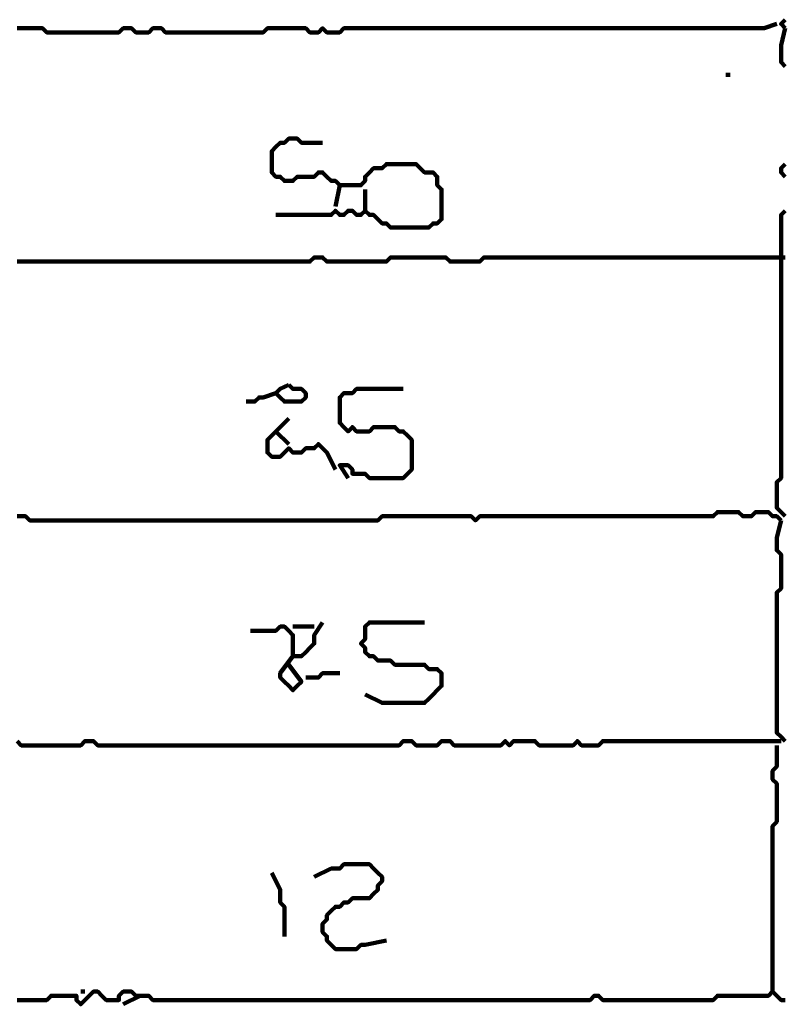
# Model space of a CAD drawing. Header units: metres. Extents: x 1959 to 4131, y 3282 to 4313.
# Tile 83 of 256: x 2373.19 to 2374.85, y 4286.1 to 4288.24. Entities that reach past the tile are written whole.
import ezdxf

# ---------------------------------------------------------------- set-up
doc = ezdxf.new("R2010")
doc.units = ezdxf.units.M
doc.layers.add('P', color=250, linetype='Continuous', lineweight=100)

msp = doc.modelspace()

# ---------------------------------------------------------------- linework, layer by layer
at = {"layer": 'P', "color": 0, "linetype": 'Continuous'}
for points in [[(2374.8508, 4288.2425), (2374.8416, 4288.2333), (2374.8508, 4288.224)], [(2373.18, 4288.224), (2373.1892, 4288.224), (2373.1985, 4288.224), (2373.2077, 4288.224), (2373.2169, 4288.224), (2373.2262, 4288.224), (2373.2354, 4288.224), (2373.2446, 4288.2148), (2373.2539, 4288.2148), (2373.2631, 4288.2148), (2373.2723, 4288.2148), (2373.2816, 4288.2148), (2373.2908, 4288.2148), (2373.3, 4288.2148), (2373.3092, 4288.2148), (2373.3185, 4288.2148), (2373.3277, 4288.2148), (2373.3369, 4288.2148), (2373.3462, 4288.2148), (2373.3554, 4288.2148), (2373.3646, 4288.2148), (2373.3739, 4288.2148), (2373.3831, 4288.2148), (2373.3923, 4288.2148), (2373.4016, 4288.2148), (2373.4108, 4288.224), (2373.42, 4288.224), (2373.4292, 4288.224), (2373.4385, 4288.2148), (2373.4477, 4288.2148), (2373.4569, 4288.2148), (2373.4662, 4288.2148), (2373.4754, 4288.224), (2373.4846, 4288.224), (2373.4939, 4288.224), (2373.5031, 4288.2148), (2373.5123, 4288.2148), (2373.5216, 4288.2148), (2373.5308, 4288.2148), (2373.54, 4288.2148), (2373.5492, 4288.2148), (2373.5585, 4288.2148), (2373.5677, 4288.2148), (2373.5769, 4288.2148), (2373.5862, 4288.2148), (2373.5954, 4288.2148), (2373.6046, 4288.2148), (2373.6139, 4288.2148), (2373.6231, 4288.2148), (2373.6323, 4288.2148), (2373.6416, 4288.2148), (2373.6508, 4288.2148), (2373.66, 4288.2148), (2373.6692, 4288.2148), (2373.6785, 4288.2148), (2373.6877, 4288.2148), (2373.6969, 4288.2148), (2373.7062, 4288.2148), (2373.7154, 4288.2148), (2373.7246, 4288.224), (2373.7339, 4288.224), (2373.7431, 4288.224), (2373.7523, 4288.224), (2373.7616, 4288.224), (2373.7708, 4288.224), (2373.78, 4288.224), (2373.7892, 4288.224), (2373.7985, 4288.224), (2373.8077, 4288.224), (2373.8169, 4288.2148), (2373.8262, 4288.2148), (2373.8354, 4288.2148), (2373.8446, 4288.224), (2373.8539, 4288.2148), (2373.8631, 4288.2148), (2373.8723, 4288.2148), (2373.8816, 4288.2148), (2373.8908, 4288.224), (2373.9, 4288.224), (2373.9092, 4288.224), (2373.9185, 4288.224), (2373.9277, 4288.224), (2373.9369, 4288.224), (2373.9462, 4288.224), (2373.9554, 4288.224), (2373.9646, 4288.224), (2373.9739, 4288.224), (2373.9831, 4288.224), (2373.9923, 4288.224), (2374.0016, 4288.224), (2374.0108, 4288.224), (2374.02, 4288.224), (2374.0292, 4288.224), (2374.0385, 4288.224), (2374.0477, 4288.224), (2374.0569, 4288.224), (2374.0662, 4288.224), (2374.0754, 4288.224), (2374.0846, 4288.224), (2374.0939, 4288.224), (2374.1031, 4288.224), (2374.1123, 4288.224), (2374.1216, 4288.224), (2374.1308, 4288.224), (2374.14, 4288.224), (2374.1492, 4288.224), (2374.1585, 4288.224), (2374.1677, 4288.224), (2374.1769, 4288.224), (2374.1862, 4288.224), (2374.1954, 4288.224), (2374.2046, 4288.224), (2374.2139, 4288.224), (2374.2231, 4288.224), (2374.2323, 4288.224), (2374.2416, 4288.224), (2374.2508, 4288.224), (2374.26, 4288.224), (2374.2692, 4288.224), (2374.2785, 4288.224), (2374.2877, 4288.224), (2374.2969, 4288.224), (2374.3062, 4288.224), (2374.3154, 4288.224), (2374.3246, 4288.224), (2374.3339, 4288.224), (2374.3431, 4288.224), (2374.3523, 4288.224), (2374.3616, 4288.224), (2374.3708, 4288.224), (2374.38, 4288.224), (2374.3892, 4288.224), (2374.3985, 4288.224), (2374.4077, 4288.224), (2374.4169, 4288.224), (2374.4262, 4288.224), (2374.4354, 4288.224), (2374.4446, 4288.224), (2374.4539, 4288.224), (2374.4631, 4288.224), (2374.4723, 4288.224), (2374.4816, 4288.224), (2374.4908, 4288.224), (2374.5, 4288.224), (2374.5092, 4288.224), (2374.5185, 4288.224), (2374.5277, 4288.224), (2374.5369, 4288.224), (2374.5462, 4288.224), (2374.5554, 4288.224), (2374.5646, 4288.224), (2374.5739, 4288.224), (2374.5831, 4288.224), (2374.5923, 4288.224), (2374.6016, 4288.224), (2374.6108, 4288.224), (2374.62, 4288.224), (2374.6292, 4288.224), (2374.6385, 4288.224), (2374.6477, 4288.224), (2374.6569, 4288.224), (2374.6662, 4288.224), (2374.6754, 4288.224), (2374.6846, 4288.224), (2374.6939, 4288.224), (2374.7031, 4288.224), (2374.7123, 4288.224), (2374.7216, 4288.224), (2374.7308, 4288.224), (2374.74, 4288.224), (2374.7492, 4288.224), (2374.7585, 4288.224), (2374.7677, 4288.224), (2374.7769, 4288.224), (2374.7862, 4288.224), (2374.7954, 4288.224), (2374.8046, 4288.224), (2374.8323, 4288.2333)], [(2374.8508, 4288.224), (2374.8416, 4288.1871), (2374.8416, 4288.1779), (2374.8416, 4288.1686), (2374.8416, 4288.1594), (2374.8416, 4288.1502), (2374.8508, 4288.1409)], [(2374.7216, 4288.1225), (2374.7308, 4288.1225)], [(2373.7431, 4287.8179), (2373.78, 4287.8179), (2373.7892, 4287.8179), (2373.7985, 4287.8179), (2373.8077, 4287.8179), (2373.8169, 4287.8179), (2373.8262, 4287.8179), (2373.8354, 4287.8179), (2373.8446, 4287.8179), (2373.8539, 4287.8179), (2373.8631, 4287.8179), (2373.8723, 4287.8271), (2373.8816, 4287.8179), (2373.8908, 4287.8179), (2373.9, 4287.8271), (2373.9092, 4287.8271), (2373.9185, 4287.8179), (2373.9277, 4287.8179), (2373.9369, 4287.8271), (2373.9462, 4287.8179), (2373.9554, 4287.8179), (2373.9646, 4287.8086), (2373.9739, 4287.7994), (2373.9831, 4287.7994), (2373.9923, 4287.7902), (2374.0016, 4287.7902), (2374.0108, 4287.7902), (2374.02, 4287.7902), (2374.0292, 4287.7902), (2374.0385, 4287.7902), (2374.0477, 4287.7902), (2374.0569, 4287.7902), (2374.0662, 4287.7902), (2374.0754, 4287.7902), (2374.0846, 4287.7994), (2374.0939, 4287.7994), (2374.1031, 4287.8086), (2374.1031, 4287.8179), (2374.1031, 4287.8271), (2374.1031, 4287.8363), (2374.1031, 4287.8456), (2374.1031, 4287.8548), (2374.1031, 4287.864), (2374.1031, 4287.8733), (2374.0939, 4287.8825), (2374.0939, 4287.8917), (2374.0939, 4287.9009), (2374.0846, 4287.9102), (2374.0754, 4287.9102), (2374.0662, 4287.9102), (2374.0569, 4287.9194), (2374.0477, 4287.9286), (2374.0385, 4287.9286), (2374.0292, 4287.9286), (2374.02, 4287.9286), (2374.0108, 4287.9286), (2374.0016, 4287.9286), (2373.9923, 4287.9286), (2373.9831, 4287.9286), (2373.9739, 4287.9194), (2373.9646, 4287.9194), (2373.9554, 4287.9194), (2373.9462, 4287.9102), (2373.9369, 4287.9009), (2373.9369, 4287.8917), (2373.9277, 4287.8825), (2373.9185, 4287.8825), (2373.9092, 4287.8825), (2373.9, 4287.8825), (2373.8908, 4287.8825), (2373.8816, 4287.8825), (2373.8723, 4287.8917), (2373.8631, 4287.8917), (2373.8539, 4287.9009), (2373.8446, 4287.9102), (2373.8354, 4287.9102), (2373.8262, 4287.9009), (2373.8169, 4287.9009), (2373.8077, 4287.9009), (2373.7985, 4287.9009), (2373.7892, 4287.9009), (2373.78, 4287.8917), (2373.7708, 4287.8917), (2373.7616, 4287.8917), (2373.7523, 4287.9009), (2373.7431, 4287.9009), (2373.7339, 4287.9102), (2373.7339, 4287.9194), (2373.7339, 4287.9286), (2373.7339, 4287.9379), (2373.7339, 4287.9471), (2373.7339, 4287.9563), (2373.7431, 4287.9656), (2373.7523, 4287.9748), (2373.7616, 4287.9748), (2373.7708, 4287.984), (2373.78, 4287.984), (2373.7892, 4287.984), (2373.7985, 4287.9748), (2373.8077, 4287.9748), (2373.8446, 4287.9748)], [(2374.8508, 4287.9286), (2374.8416, 4287.9194), (2374.8416, 4287.9102), (2374.8508, 4287.9009)], [(2373.8816, 4287.8825), (2373.8723, 4287.8363)], [(2373.9369, 4287.8733), (2373.9369, 4287.8271)], [(2374.8508, 4287.8271), (2374.8416, 4287.8179), (2374.8416, 4287.8086), (2374.8416, 4287.7994), (2374.8416, 4287.7902), (2374.8416, 4287.7809), (2374.8416, 4287.7717), (2374.8416, 4287.7625), (2374.8416, 4287.7533), (2374.8416, 4287.744), (2374.8416, 4287.7348), (2374.8416, 4287.7256), (2374.8416, 4287.7163), (2374.8416, 4287.7071), (2374.8416, 4287.6979), (2374.8416, 4287.6886), (2374.8416, 4287.6794), (2374.8416, 4287.6702), (2374.8416, 4287.6609), (2374.8416, 4287.6517), (2374.8416, 4287.6425), (2374.8416, 4287.6333), (2374.8416, 4287.624), (2374.8416, 4287.6148), (2374.8416, 4287.6056), (2374.8416, 4287.5963), (2374.8416, 4287.5871), (2374.8416, 4287.5779), (2374.8416, 4287.5686), (2374.8416, 4287.5594), (2374.8416, 4287.5502), (2374.8416, 4287.5409), (2374.8416, 4287.5317), (2374.8416, 4287.5225), (2374.8416, 4287.5133), (2374.8416, 4287.504), (2374.8416, 4287.4948), (2374.8416, 4287.4856), (2374.8416, 4287.4763), (2374.8416, 4287.4671), (2374.8416, 4287.4579), (2374.8416, 4287.4486), (2374.8416, 4287.4394), (2374.8416, 4287.4302), (2374.8416, 4287.4209), (2374.8416, 4287.4117), (2374.8416, 4287.4025), (2374.8416, 4287.3933), (2374.8416, 4287.384), (2374.8416, 4287.3748), (2374.8416, 4287.3656), (2374.8416, 4287.3563), (2374.8416, 4287.3471), (2374.8416, 4287.3379), (2374.8416, 4287.3286), (2374.8416, 4287.3194), (2374.8416, 4287.3102), (2374.8416, 4287.3009), (2374.8416, 4287.2917), (2374.8416, 4287.2825), (2374.8416, 4287.2733), (2374.8416, 4287.264), (2374.8416, 4287.2548), (2374.8416, 4287.2456), (2374.8323, 4287.2363), (2374.8323, 4287.2271), (2374.8323, 4287.2179), (2374.8323, 4287.2086), (2374.8323, 4287.1994), (2374.8323, 4287.1902), (2374.8323, 4287.1809), (2374.8416, 4287.1717), (2374.8508, 4287.1625)], [(2373.18, 4287.7163), (2373.1892, 4287.7163), (2373.1985, 4287.7163), (2373.2077, 4287.7163), (2373.2169, 4287.7163), (2373.2262, 4287.7163), (2373.2354, 4287.7163), (2373.2446, 4287.7163), (2373.2539, 4287.7163), (2373.2631, 4287.7163), (2373.2723, 4287.7163), (2373.2816, 4287.7163), (2373.2908, 4287.7163), (2373.3, 4287.7163), (2373.3092, 4287.7163), (2373.3185, 4287.7163), (2373.3277, 4287.7163), (2373.3369, 4287.7163), (2373.3462, 4287.7163), (2373.3554, 4287.7163), (2373.3646, 4287.7163), (2373.3739, 4287.7163), (2373.3831, 4287.7163), (2373.3923, 4287.7163), (2373.4016, 4287.7163), (2373.4108, 4287.7163), (2373.42, 4287.7163), (2373.4292, 4287.7163), (2373.4385, 4287.7163), (2373.4477, 4287.7163), (2373.4569, 4287.7163), (2373.4662, 4287.7163), (2373.4754, 4287.7163), (2373.4846, 4287.7163), (2373.4939, 4287.7163), (2373.5031, 4287.7163), (2373.5123, 4287.7163), (2373.5216, 4287.7163), (2373.5308, 4287.7163), (2373.54, 4287.7163), (2373.5492, 4287.7163), (2373.5585, 4287.7163), (2373.5677, 4287.7163), (2373.5769, 4287.7163), (2373.5862, 4287.7163), (2373.5954, 4287.7163), (2373.6046, 4287.7163), (2373.6139, 4287.7163), (2373.6231, 4287.7163), (2373.6323, 4287.7163), (2373.6416, 4287.7163), (2373.6508, 4287.7163), (2373.66, 4287.7163), (2373.6692, 4287.7163), (2373.6785, 4287.7163), (2373.6877, 4287.7163), (2373.6969, 4287.7163), (2373.7062, 4287.7163), (2373.7154, 4287.7163), (2373.7246, 4287.7163), (2373.7339, 4287.7163), (2373.7431, 4287.7163), (2373.7523, 4287.7163), (2373.7616, 4287.7163), (2373.7708, 4287.7163), (2373.78, 4287.7163), (2373.7892, 4287.7163), (2373.7985, 4287.7163), (2373.8077, 4287.7163), (2373.8169, 4287.7163), (2373.8262, 4287.7256), (2373.8354, 4287.7256), (2373.8446, 4287.7256), (2373.8539, 4287.7163), (2373.8631, 4287.7163), (2373.8723, 4287.7163), (2373.8816, 4287.7163), (2373.8908, 4287.7163), (2373.9, 4287.7163), (2373.9092, 4287.7163), (2373.9185, 4287.7163), (2373.9277, 4287.7163), (2373.9369, 4287.7163), (2373.9462, 4287.7163), (2373.9554, 4287.7163), (2373.9646, 4287.7163), (2373.9739, 4287.7163), (2373.9831, 4287.7163), (2373.9923, 4287.7256), (2374.0016, 4287.7256), (2374.0108, 4287.7256), (2374.02, 4287.7256), (2374.0292, 4287.7256), (2374.0385, 4287.7256), (2374.0477, 4287.7256), (2374.0569, 4287.7256), (2374.0662, 4287.7256), (2374.0754, 4287.7256), (2374.0846, 4287.7256), (2374.0939, 4287.7256), (2374.1031, 4287.7256), (2374.1123, 4287.7256), (2374.1216, 4287.7163), (2374.1308, 4287.7163), (2374.14, 4287.7163), (2374.1492, 4287.7163), (2374.1585, 4287.7163), (2374.1677, 4287.7163), (2374.1769, 4287.7163), (2374.1862, 4287.7163), (2374.1954, 4287.7256), (2374.2046, 4287.7256), (2374.2139, 4287.7256), (2374.2231, 4287.7256), (2374.2323, 4287.7256), (2374.2416, 4287.7256), (2374.2508, 4287.7256), (2374.26, 4287.7256), (2374.2692, 4287.7256), (2374.2785, 4287.7256), (2374.2877, 4287.7256), (2374.2969, 4287.7256), (2374.3062, 4287.7256), (2374.3154, 4287.7256), (2374.3246, 4287.7256), (2374.3339, 4287.7256), (2374.3431, 4287.7256), (2374.3523, 4287.7256), (2374.3616, 4287.7256), (2374.3708, 4287.7256), (2374.38, 4287.7256), (2374.3892, 4287.7256), (2374.3985, 4287.7256), (2374.4077, 4287.7256), (2374.4169, 4287.7256), (2374.4262, 4287.7256), (2374.4354, 4287.7256), (2374.4446, 4287.7256), (2374.4539, 4287.7256), (2374.4631, 4287.7256), (2374.4723, 4287.7256), (2374.4816, 4287.7256), (2374.4908, 4287.7256), (2374.5, 4287.7256), (2374.5092, 4287.7256), (2374.5185, 4287.7256), (2374.5277, 4287.7256), (2374.5369, 4287.7256), (2374.5462, 4287.7256), (2374.5554, 4287.7256), (2374.5646, 4287.7256), (2374.5739, 4287.7256), (2374.5831, 4287.7256), (2374.5923, 4287.7256), (2374.6016, 4287.7256), (2374.6108, 4287.7256), (2374.62, 4287.7256), (2374.6292, 4287.7256), (2374.6385, 4287.7256), (2374.6477, 4287.7256), (2374.6569, 4287.7256), (2374.6662, 4287.7256), (2374.6754, 4287.7256), (2374.6846, 4287.7256), (2374.6939, 4287.7256), (2374.7031, 4287.7256), (2374.7123, 4287.7256), (2374.7216, 4287.7256), (2374.7308, 4287.7256), (2374.74, 4287.7256), (2374.7492, 4287.7256), (2374.7585, 4287.7256), (2374.7677, 4287.7256), (2374.7769, 4287.7256), (2374.7862, 4287.7256), (2374.7954, 4287.7256), (2374.8046, 4287.7256), (2374.8139, 4287.7256), (2374.8231, 4287.7256), (2374.8323, 4287.7256), (2374.8416, 4287.7256), (2374.8508, 4287.7256)], [(2373.7708, 4287.4486), (2373.78, 4287.4394), (2373.7892, 4287.4394), (2373.7985, 4287.4394), (2373.8077, 4287.4302), (2373.8077, 4287.4209), (2373.7985, 4287.4117), (2373.7892, 4287.4117), (2373.78, 4287.4117), (2373.7708, 4287.4117), (2373.7616, 4287.4117), (2373.7523, 4287.4209), (2373.7431, 4287.4302), (2373.7523, 4287.4394), (2373.7708, 4287.4486)], [(2373.6785, 4287.4117), (2373.6969, 4287.4117), (2373.7062, 4287.4209), (2373.7154, 4287.4209), (2373.7431, 4287.4302)], [(2373.9, 4287.2456), (2373.8816, 4287.2733), (2373.8908, 4287.2733), (2373.9, 4287.2733), (2373.9092, 4287.264), (2373.9092, 4287.2548), (2373.9185, 4287.2548), (2373.9277, 4287.2548), (2373.9369, 4287.2548), (2373.9462, 4287.2456), (2373.9554, 4287.2456), (2373.9646, 4287.2456), (2373.9739, 4287.2456), (2373.9831, 4287.2456), (2373.9923, 4287.2456), (2374.0016, 4287.2456), (2374.0108, 4287.2456), (2374.02, 4287.2456), (2374.0292, 4287.2548), (2374.0385, 4287.264), (2374.0385, 4287.2733), (2374.0385, 4287.2825), (2374.0385, 4287.2917), (2374.0385, 4287.3009), (2374.0385, 4287.3102), (2374.0385, 4287.3194), (2374.0385, 4287.3286), (2374.0292, 4287.3379), (2374.02, 4287.3471), (2374.0108, 4287.3471), (2374.0016, 4287.3563), (2373.9923, 4287.3563), (2373.9831, 4287.3563), (2373.9739, 4287.3563), (2373.9646, 4287.3563), (2373.9554, 4287.3563), (2373.9462, 4287.3471), (2373.9369, 4287.3471), (2373.9277, 4287.3471), (2373.9185, 4287.3471), (2373.9092, 4287.3563), (2373.9, 4287.3471), (2373.8908, 4287.3563), (2373.8816, 4287.3656), (2373.8816, 4287.3748), (2373.8816, 4287.384), (2373.8816, 4287.3933), (2373.8816, 4287.4025), (2373.8816, 4287.4117), (2373.8816, 4287.4209), (2373.8908, 4287.4302), (2373.9, 4287.4302), (2373.9092, 4287.4302), (2373.9185, 4287.4394), (2373.9277, 4287.4394), (2373.9369, 4287.4394), (2373.9462, 4287.4394), (2373.9554, 4287.4394), (2373.9646, 4287.4394), (2373.9739, 4287.4394), (2374.02, 4287.4394)], [(2373.7708, 4287.3748), (2373.7339, 4287.3379), (2373.7246, 4287.3286), (2373.7246, 4287.3194), (2373.7246, 4287.3102), (2373.7246, 4287.3009), (2373.7339, 4287.2917), (2373.7431, 4287.2917), (2373.7523, 4287.2917), (2373.7616, 4287.3009), (2373.7708, 4287.3102), (2373.78, 4287.3009), (2373.7892, 4287.3009), (2373.7985, 4287.3009), (2373.8077, 4287.3102), (2373.8169, 4287.3102), (2373.8262, 4287.3102), (2373.8354, 4287.3194), (2373.8446, 4287.3102), (2373.8539, 4287.3009), (2373.8723, 4287.264)], [(2373.7431, 4287.3471), (2373.7708, 4287.3194)], [(2373.18, 4287.1625), (2373.1892, 4287.1625), (2373.1985, 4287.1625), (2373.2077, 4287.1533), (2373.2169, 4287.1533), (2373.2262, 4287.1533), (2373.2354, 4287.1533), (2373.2446, 4287.1533), (2373.2539, 4287.1533), (2373.2631, 4287.1533), (2373.2723, 4287.1533), (2373.2816, 4287.1533), (2373.2908, 4287.1533), (2373.3, 4287.1533), (2373.3092, 4287.1533), (2373.3185, 4287.1533), (2373.3277, 4287.1533), (2373.3369, 4287.1533), (2373.3462, 4287.1533), (2373.3554, 4287.1533), (2373.3646, 4287.1533), (2373.3739, 4287.1533), (2373.3831, 4287.1533), (2373.3923, 4287.1533), (2373.4016, 4287.1533), (2373.4108, 4287.1533), (2373.42, 4287.1533), (2373.4292, 4287.1533), (2373.4385, 4287.1533), (2373.4477, 4287.1533), (2373.4569, 4287.1533), (2373.4662, 4287.1533), (2373.4754, 4287.1533), (2373.4846, 4287.1533), (2373.4939, 4287.1533), (2373.5031, 4287.1533), (2373.5123, 4287.1533), (2373.5216, 4287.1533), (2373.5308, 4287.1533), (2373.54, 4287.1533), (2373.5492, 4287.1533), (2373.5585, 4287.1533), (2373.5677, 4287.1533), (2373.5769, 4287.1533), (2373.5862, 4287.1533), (2373.5954, 4287.1533), (2373.6046, 4287.1533), (2373.6139, 4287.1533), (2373.6231, 4287.1533), (2373.6323, 4287.1533), (2373.6416, 4287.1533), (2373.6508, 4287.1533), (2373.66, 4287.1533), (2373.6692, 4287.1533), (2373.6785, 4287.1533), (2373.6877, 4287.1533), (2373.6969, 4287.1533), (2373.7062, 4287.1533), (2373.7154, 4287.1533), (2373.7246, 4287.1533), (2373.7339, 4287.1533), (2373.7431, 4287.1533), (2373.7523, 4287.1533), (2373.7616, 4287.1533), (2373.7708, 4287.1533), (2373.78, 4287.1533), (2373.7892, 4287.1533), (2373.7985, 4287.1533), (2373.8077, 4287.1533), (2373.8169, 4287.1533), (2373.8262, 4287.1533), (2373.8354, 4287.1533), (2373.8446, 4287.1533), (2373.8539, 4287.1533), (2373.8631, 4287.1533), (2373.8723, 4287.1533), (2373.8816, 4287.1533), (2373.8908, 4287.1533), (2373.9, 4287.1533), (2373.9092, 4287.1533), (2373.9185, 4287.1533), (2373.9277, 4287.1533), (2373.9369, 4287.1533), (2373.9462, 4287.1533), (2373.9554, 4287.1533), (2373.9646, 4287.1533), (2373.9739, 4287.1625), (2373.9831, 4287.1625), (2373.9923, 4287.1625), (2374.0016, 4287.1625), (2374.0108, 4287.1625), (2374.02, 4287.1625), (2374.0292, 4287.1625), (2374.0385, 4287.1625), (2374.0477, 4287.1625), (2374.0569, 4287.1625), (2374.0662, 4287.1625), (2374.0754, 4287.1625), (2374.0846, 4287.1625), (2374.0939, 4287.1625), (2374.1031, 4287.1625), (2374.1123, 4287.1625), (2374.1216, 4287.1625), (2374.1308, 4287.1625), (2374.14, 4287.1625), (2374.1492, 4287.1625), (2374.1585, 4287.1625), (2374.1677, 4287.1625), (2374.1769, 4287.1533), (2374.1862, 4287.1625), (2374.1954, 4287.1625), (2374.2046, 4287.1625), (2374.2139, 4287.1625), (2374.2231, 4287.1625), (2374.2323, 4287.1625), (2374.2416, 4287.1625), (2374.2508, 4287.1625), (2374.26, 4287.1625), (2374.2692, 4287.1625), (2374.2785, 4287.1625), (2374.2877, 4287.1625), (2374.2969, 4287.1625), (2374.3062, 4287.1625), (2374.3154, 4287.1625), (2374.3246, 4287.1625), (2374.3339, 4287.1625), (2374.3431, 4287.1625), (2374.3523, 4287.1625), (2374.3616, 4287.1625), (2374.3708, 4287.1625), (2374.38, 4287.1625), (2374.3892, 4287.1625), (2374.3985, 4287.1625), (2374.4077, 4287.1625), (2374.4169, 4287.1625), (2374.4262, 4287.1625), (2374.4354, 4287.1625), (2374.4446, 4287.1625), (2374.4539, 4287.1625), (2374.4631, 4287.1625), (2374.4723, 4287.1625), (2374.4816, 4287.1625), (2374.4908, 4287.1625), (2374.5, 4287.1625), (2374.5092, 4287.1625), (2374.5185, 4287.1625), (2374.5277, 4287.1625), (2374.5369, 4287.1625), (2374.5462, 4287.1625), (2374.5554, 4287.1625), (2374.5646, 4287.1625), (2374.5739, 4287.1625), (2374.5831, 4287.1625), (2374.5923, 4287.1625), (2374.6016, 4287.1625), (2374.6108, 4287.1625), (2374.62, 4287.1625), (2374.6292, 4287.1625), (2374.6385, 4287.1625), (2374.6477, 4287.1625), (2374.6569, 4287.1625), (2374.6662, 4287.1625), (2374.6754, 4287.1625), (2374.6846, 4287.1625), (2374.6939, 4287.1625), (2374.7031, 4287.1717), (2374.7123, 4287.1717), (2374.7216, 4287.1717), (2374.7308, 4287.1717), (2374.74, 4287.1717), (2374.7492, 4287.1717), (2374.7585, 4287.1625), (2374.7677, 4287.1625), (2374.7769, 4287.1625), (2374.7862, 4287.1717), (2374.7954, 4287.1717), (2374.8046, 4287.1717), (2374.8139, 4287.1717), (2374.8231, 4287.1625), (2374.8323, 4287.1625), (2374.8416, 4287.1533)], [(2374.8416, 4287.1533), (2374.8323, 4287.1163), (2374.8323, 4287.1071), (2374.8323, 4287.0979), (2374.8323, 4287.0886), (2374.8416, 4287.0794), (2374.8416, 4287.0702), (2374.8416, 4287.0609), (2374.8416, 4287.0517), (2374.8416, 4287.0425), (2374.8416, 4287.0333), (2374.8416, 4287.024), (2374.8416, 4287.0148), (2374.8416, 4287.0056), (2374.8323, 4286.9963), (2374.8323, 4286.9871), (2374.8323, 4286.9779), (2374.8323, 4286.9686), (2374.8323, 4286.9594), (2374.8323, 4286.9502), (2374.8323, 4286.9409), (2374.8323, 4286.9317), (2374.8323, 4286.9225), (2374.8323, 4286.9133), (2374.8323, 4286.904), (2374.8323, 4286.8948), (2374.8323, 4286.8856), (2374.8323, 4286.8763), (2374.8323, 4286.8671), (2374.8323, 4286.8579), (2374.8323, 4286.8486), (2374.8323, 4286.8394), (2374.8323, 4286.8302), (2374.8323, 4286.8209), (2374.8323, 4286.8117), (2374.8323, 4286.8025), (2374.8323, 4286.7933), (2374.8323, 4286.784), (2374.8323, 4286.7748), (2374.8323, 4286.7656), (2374.8323, 4286.7563), (2374.8323, 4286.7471), (2374.8323, 4286.7379), (2374.8323, 4286.7286), (2374.8323, 4286.7194), (2374.8323, 4286.7102), (2374.8323, 4286.7009), (2374.8323, 4286.6917), (2374.8416, 4286.6825), (2374.8508, 4286.6733)], [(2373.6877, 4286.9133), (2373.7246, 4286.9133), (2373.7339, 4286.9133), (2373.7431, 4286.9133), (2373.7523, 4286.9225), (2373.7616, 4286.9225), (2373.7708, 4286.9133), (2373.78, 4286.904), (2373.78, 4286.8948), (2373.78, 4286.8856), (2373.78, 4286.8763), (2373.78, 4286.8671), (2373.78, 4286.8579), (2373.7892, 4286.8579), (2373.7985, 4286.8579), (2373.8077, 4286.8671), (2373.8169, 4286.8763), (2373.8262, 4286.8856), (2373.8262, 4286.8948), (2373.8262, 4286.904), (2373.8446, 4286.9317)], [(2373.9369, 4286.7748), (2373.9739, 4286.7563), (2373.9831, 4286.7563), (2373.9923, 4286.7563), (2374.0016, 4286.7563), (2374.0108, 4286.7563), (2374.02, 4286.7563), (2374.0292, 4286.7563), (2374.0385, 4286.7563), (2374.0477, 4286.7563), (2374.0569, 4286.7563), (2374.0662, 4286.7563), (2374.0754, 4286.7656), (2374.0846, 4286.7748), (2374.0939, 4286.784), (2374.1031, 4286.7933), (2374.1031, 4286.8025), (2374.1031, 4286.8117), (2374.1031, 4286.8209), (2374.0939, 4286.8302), (2374.0846, 4286.8302), (2374.0754, 4286.8302), (2374.0662, 4286.8394), (2374.0569, 4286.8394), (2374.0477, 4286.8394), (2374.0385, 4286.8394), (2374.0292, 4286.8394), (2374.02, 4286.8394), (2374.0108, 4286.8394), (2374.0016, 4286.8394), (2373.9923, 4286.8486), (2373.9831, 4286.8486), (2373.9739, 4286.8486), (2373.9646, 4286.8486), (2373.9554, 4286.8579), (2373.9462, 4286.8579), (2373.9369, 4286.8671), (2373.9369, 4286.8763), (2373.9277, 4286.8856), (2373.9369, 4286.8948), (2373.9369, 4286.904), (2373.9369, 4286.9133), (2373.9369, 4286.9225), (2373.9462, 4286.9317), (2373.9554, 4286.9317), (2373.9646, 4286.9317), (2373.9739, 4286.9317), (2373.9831, 4286.9317), (2373.9923, 4286.9317), (2374.0016, 4286.9317), (2374.0108, 4286.9317), (2374.02, 4286.9317), (2374.0662, 4286.9317)], [(2373.78, 4286.9225), (2373.8262, 4286.9225)], [(2373.78, 4286.8579), (2373.7523, 4286.8209), (2373.7523, 4286.8117), (2373.7616, 4286.8025), (2373.7708, 4286.7933), (2373.78, 4286.784), (2373.7892, 4286.7933), (2373.7985, 4286.8025), (2373.7708, 4286.8394)], [(2373.8077, 4286.8117), (2373.8354, 4286.8117), (2373.8446, 4286.8209), (2373.8816, 4286.8209)], [(2373.18, 4286.6733), (2373.1892, 4286.664), (2373.1985, 4286.664), (2373.2077, 4286.664), (2373.2169, 4286.664), (2373.2262, 4286.664), (2373.2354, 4286.664), (2373.2446, 4286.664), (2373.2539, 4286.664), (2373.2631, 4286.664), (2373.2723, 4286.664), (2373.2816, 4286.664), (2373.2908, 4286.664), (2373.3, 4286.664), (2373.3092, 4286.664), (2373.3185, 4286.664), (2373.3277, 4286.6733), (2373.3369, 4286.6733), (2373.3462, 4286.6733), (2373.3554, 4286.664), (2373.3646, 4286.664), (2373.3739, 4286.664), (2373.3831, 4286.664), (2373.3923, 4286.664), (2373.4016, 4286.664), (2373.4108, 4286.664), (2373.42, 4286.664), (2373.4292, 4286.664), (2373.4385, 4286.664), (2373.4477, 4286.664), (2373.4569, 4286.664), (2373.4662, 4286.664), (2373.4754, 4286.664), (2373.4846, 4286.664), (2373.4939, 4286.664), (2373.5031, 4286.664), (2373.5123, 4286.664), (2373.5216, 4286.664), (2373.5308, 4286.664), (2373.54, 4286.664), (2373.5492, 4286.664), (2373.5585, 4286.664), (2373.5677, 4286.664), (2373.5769, 4286.664), (2373.5862, 4286.664), (2373.5954, 4286.664), (2373.6046, 4286.664), (2373.6139, 4286.664), (2373.6231, 4286.664), (2373.6323, 4286.664), (2373.6416, 4286.664), (2373.6508, 4286.664), (2373.66, 4286.664), (2373.6692, 4286.664), (2373.6785, 4286.664), (2373.6877, 4286.664), (2373.6969, 4286.664), (2373.7062, 4286.664), (2373.7154, 4286.664), (2373.7246, 4286.664), (2373.7339, 4286.664), (2373.7431, 4286.664), (2373.7523, 4286.664), (2373.7616, 4286.664), (2373.7708, 4286.664), (2373.78, 4286.664), (2373.7892, 4286.664), (2373.7985, 4286.664), (2373.8077, 4286.664), (2373.8169, 4286.664), (2373.8262, 4286.664), (2373.8354, 4286.664), (2373.8446, 4286.664), (2373.8539, 4286.664), (2373.8631, 4286.664), (2373.8723, 4286.664), (2373.8816, 4286.664), (2373.8908, 4286.664), (2373.9, 4286.664), (2373.9092, 4286.664), (2373.9185, 4286.664), (2373.9277, 4286.664), (2373.9369, 4286.664), (2373.9462, 4286.664), (2373.9554, 4286.664), (2373.9646, 4286.664), (2373.9739, 4286.664), (2373.9831, 4286.664), (2373.9923, 4286.664), (2374.0016, 4286.664), (2374.0108, 4286.664), (2374.02, 4286.6733), (2374.0292, 4286.6733), (2374.0385, 4286.6733), (2374.0477, 4286.664), (2374.0569, 4286.664), (2374.0662, 4286.664), (2374.0754, 4286.664), (2374.0846, 4286.664), (2374.0939, 4286.664), (2374.1031, 4286.6733), (2374.1123, 4286.6733), (2374.1216, 4286.6733), (2374.1308, 4286.664), (2374.14, 4286.664), (2374.1492, 4286.664), (2374.1585, 4286.664), (2374.1677, 4286.664), (2374.1769, 4286.664), (2374.1862, 4286.664), (2374.1954, 4286.664), (2374.2046, 4286.664), (2374.2139, 4286.664), (2374.2231, 4286.664), (2374.2323, 4286.664), (2374.2416, 4286.6733), (2374.2508, 4286.664), (2374.26, 4286.6733), (2374.2692, 4286.6733), (2374.2785, 4286.6733), (2374.2877, 4286.6733), (2374.2969, 4286.6733), (2374.3062, 4286.6733), (2374.3154, 4286.664), (2374.3246, 4286.664), (2374.3339, 4286.664), (2374.3431, 4286.664), (2374.3523, 4286.664), (2374.3616, 4286.664), (2374.3708, 4286.664), (2374.38, 4286.664), (2374.3892, 4286.664), (2374.3985, 4286.6733), (2374.4077, 4286.664), (2374.4169, 4286.664), (2374.4262, 4286.664), (2374.4354, 4286.664), (2374.4446, 4286.664), (2374.4539, 4286.6733), (2374.4631, 4286.6733), (2374.4723, 4286.6733), (2374.4816, 4286.6733), (2374.4908, 4286.6733), (2374.5, 4286.6733), (2374.5092, 4286.6733), (2374.5185, 4286.6733), (2374.5277, 4286.6733), (2374.5369, 4286.6733), (2374.5462, 4286.6733), (2374.5554, 4286.6733), (2374.5646, 4286.6733), (2374.5739, 4286.6733), (2374.5831, 4286.6733), (2374.5923, 4286.6733), (2374.6016, 4286.6733), (2374.6108, 4286.6733), (2374.62, 4286.6733), (2374.6292, 4286.6733), (2374.6385, 4286.6733), (2374.6477, 4286.6733), (2374.6569, 4286.6733), (2374.6662, 4286.6733), (2374.6754, 4286.6733), (2374.6846, 4286.6733), (2374.6939, 4286.6733), (2374.7031, 4286.6733), (2374.7123, 4286.6733), (2374.7216, 4286.6733), (2374.7308, 4286.6733), (2374.74, 4286.6733), (2374.7492, 4286.6733), (2374.7585, 4286.6733), (2374.7677, 4286.6733), (2374.7769, 4286.6733), (2374.7862, 4286.6733), (2374.7954, 4286.6733), (2374.8046, 4286.6733), (2374.8139, 4286.6733), (2374.8416, 4286.6733)], [(2374.8323, 4286.664), (2374.8323, 4286.6271), (2374.8323, 4286.6179), (2374.8231, 4286.6086), (2374.8231, 4286.5994), (2374.8231, 4286.5902), (2374.8323, 4286.5809), (2374.8323, 4286.5717), (2374.8323, 4286.5625), (2374.8323, 4286.5533), (2374.8323, 4286.544), (2374.8323, 4286.5348), (2374.8323, 4286.5256), (2374.8323, 4286.5163), (2374.8323, 4286.5071), (2374.8323, 4286.4979), (2374.8231, 4286.4886), (2374.8231, 4286.4794), (2374.8231, 4286.4702), (2374.8231, 4286.4609), (2374.8231, 4286.4517), (2374.8231, 4286.4425), (2374.8231, 4286.4333), (2374.8231, 4286.424), (2374.8231, 4286.4148), (2374.8231, 4286.4056), (2374.8231, 4286.3963), (2374.8231, 4286.3871), (2374.8231, 4286.3779), (2374.8231, 4286.3686), (2374.8231, 4286.3594), (2374.8231, 4286.3502), (2374.8231, 4286.3409), (2374.8231, 4286.3317), (2374.8231, 4286.3225), (2374.8231, 4286.3133), (2374.8231, 4286.304), (2374.8231, 4286.2948), (2374.8231, 4286.2856), (2374.8231, 4286.2763), (2374.8231, 4286.2671), (2374.8231, 4286.2579), (2374.8231, 4286.2486), (2374.8231, 4286.2394), (2374.8231, 4286.2302), (2374.8231, 4286.2209), (2374.8231, 4286.2117), (2374.8231, 4286.2025), (2374.8231, 4286.1933), (2374.8231, 4286.184), (2374.8231, 4286.1748), (2374.8231, 4286.1656), (2374.8231, 4286.1286)], [(2373.8262, 4286.3779), (2373.8631, 4286.3963), (2373.8723, 4286.3963), (2373.8816, 4286.3963), (2373.8908, 4286.4056), (2373.9, 4286.4056), (2373.9092, 4286.4056), (2373.9185, 4286.4056), (2373.9277, 4286.4056), (2373.9369, 4286.4056), (2373.9462, 4286.4056), (2373.9554, 4286.3963), (2373.9646, 4286.3871), (2373.9739, 4286.3779), (2373.9739, 4286.3686), (2373.9646, 4286.3594), (2373.9646, 4286.3502), (2373.9554, 4286.3409), (2373.9462, 4286.3317), (2373.9369, 4286.3317), (2373.9277, 4286.3317), (2373.9185, 4286.3317), (2373.9092, 4286.3317), (2373.9, 4286.3225), (2373.8908, 4286.3225), (2373.8816, 4286.3133), (2373.8723, 4286.3133), (2373.8631, 4286.304), (2373.8539, 4286.2948), (2373.8539, 4286.2856), (2373.8446, 4286.2763), (2373.8446, 4286.2671), (2373.8446, 4286.2579), (2373.8539, 4286.2486), (2373.8539, 4286.2394), (2373.8631, 4286.2302), (2373.8723, 4286.2209), (2373.8816, 4286.2209), (2373.8908, 4286.2209), (2373.9, 4286.2209), (2373.9092, 4286.2209), (2373.9185, 4286.2209), (2373.9277, 4286.2302), (2373.9369, 4286.2302), (2373.9831, 4286.2394)], [(2373.7339, 4286.3871), (2373.7523, 4286.3502), (2373.7523, 4286.3409), (2373.7523, 4286.3317), (2373.7523, 4286.3225), (2373.7616, 4286.3133), (2373.7616, 4286.304), (2373.7616, 4286.2948), (2373.7616, 4286.2486)], [(2373.18, 4286.1102), (2373.1892, 4286.1102), (2373.1985, 4286.1102), (2373.2077, 4286.1102), (2373.2169, 4286.1102), (2373.2262, 4286.1102), (2373.2354, 4286.1102), (2373.2446, 4286.1102), (2373.2539, 4286.1194), (2373.2631, 4286.1194), (2373.2723, 4286.1194), (2373.2816, 4286.1194), (2373.2908, 4286.1194), (2373.3, 4286.1194), (2373.3092, 4286.1194), (2373.3092, 4286.1102), (2373.3185, 4286.1009), (2373.3277, 4286.1102), (2373.3369, 4286.1194), (2373.3462, 4286.1286), (2373.3554, 4286.1286), (2373.3646, 4286.1194), (2373.3739, 4286.1102), (2373.3831, 4286.1102), (2373.3923, 4286.1102), (2373.4016, 4286.1102), (2373.4016, 4286.1194), (2373.4108, 4286.1286), (2373.42, 4286.1286), (2373.4292, 4286.1286), (2373.4385, 4286.1194), (2373.4477, 4286.1194), (2373.4569, 4286.1194), (2373.4662, 4286.1194), (2373.4754, 4286.1102), (2373.4846, 4286.1102), (2373.4939, 4286.1102), (2373.5031, 4286.1102), (2373.5123, 4286.1102), (2373.5216, 4286.1102), (2373.5308, 4286.1102), (2373.54, 4286.1102), (2373.5492, 4286.1102), (2373.5585, 4286.1102), (2373.5677, 4286.1102), (2373.5769, 4286.1102), (2373.5862, 4286.1102), (2373.5954, 4286.1102), (2373.6046, 4286.1102), (2373.6139, 4286.1102), (2373.6231, 4286.1102), (2373.6323, 4286.1102), (2373.6416, 4286.1102), (2373.6508, 4286.1102), (2373.66, 4286.1102), (2373.6692, 4286.1102), (2373.6785, 4286.1102), (2373.6877, 4286.1102), (2373.6969, 4286.1102), (2373.7062, 4286.1102), (2373.7154, 4286.1102), (2373.7246, 4286.1102), (2373.7339, 4286.1102), (2373.7431, 4286.1102), (2373.7523, 4286.1102), (2373.7616, 4286.1102), (2373.7708, 4286.1102), (2373.78, 4286.1102), (2373.7892, 4286.1102), (2373.7985, 4286.1102), (2373.8077, 4286.1102), (2373.8169, 4286.1102), (2373.8262, 4286.1102), (2373.8354, 4286.1102), (2373.8446, 4286.1102), (2373.8539, 4286.1102), (2373.8631, 4286.1102), (2373.8723, 4286.1102), (2373.8816, 4286.1102), (2373.8908, 4286.1102), (2373.9, 4286.1102), (2373.9092, 4286.1102), (2373.9185, 4286.1102), (2373.9277, 4286.1102), (2373.9369, 4286.1102), (2373.9462, 4286.1102), (2373.9554, 4286.1102), (2373.9646, 4286.1102), (2373.9739, 4286.1102), (2373.9831, 4286.1102), (2373.9923, 4286.1102), (2374.0016, 4286.1102), (2374.0108, 4286.1102), (2374.02, 4286.1102), (2374.0292, 4286.1102), (2374.0385, 4286.1102), (2374.0477, 4286.1102), (2374.0569, 4286.1102), (2374.0662, 4286.1102), (2374.0754, 4286.1102), (2374.0846, 4286.1102), (2374.0939, 4286.1102), (2374.1031, 4286.1102), (2374.1123, 4286.1102), (2374.1216, 4286.1102), (2374.1308, 4286.1102), (2374.14, 4286.1102), (2374.1492, 4286.1102), (2374.1585, 4286.1102), (2374.1677, 4286.1102), (2374.1769, 4286.1102), (2374.1862, 4286.1102), (2374.1954, 4286.1102), (2374.2046, 4286.1102), (2374.2139, 4286.1102), (2374.2231, 4286.1102), (2374.2323, 4286.1102), (2374.2416, 4286.1102), (2374.2508, 4286.1102), (2374.26, 4286.1102), (2374.2692, 4286.1102), (2374.2785, 4286.1102), (2374.2877, 4286.1102), (2374.2969, 4286.1102), (2374.3062, 4286.1102), (2374.3154, 4286.1102), (2374.3246, 4286.1102), (2374.3339, 4286.1102), (2374.3431, 4286.1102), (2374.3523, 4286.1102), (2374.3616, 4286.1102), (2374.3708, 4286.1102), (2374.38, 4286.1102), (2374.3892, 4286.1102), (2374.3985, 4286.1102), (2374.4077, 4286.1102), (2374.4169, 4286.1102), (2374.4262, 4286.1102), (2374.4354, 4286.1194), (2374.4446, 4286.1194), (2374.4539, 4286.1102), (2374.4631, 4286.1102), (2374.4723, 4286.1102), (2374.4816, 4286.1102), (2374.4908, 4286.1102), (2374.5, 4286.1102), (2374.5092, 4286.1102), (2374.5185, 4286.1102), (2374.5277, 4286.1102), (2374.5369, 4286.1102), (2374.5462, 4286.1102), (2374.5554, 4286.1102), (2374.5646, 4286.1102), (2374.5739, 4286.1102), (2374.5831, 4286.1102), (2374.5923, 4286.1102), (2374.6016, 4286.1102), (2374.6108, 4286.1102), (2374.62, 4286.1102), (2374.6292, 4286.1102), (2374.6385, 4286.1102), (2374.6477, 4286.1102), (2374.6569, 4286.1102), (2374.6662, 4286.1102), (2374.6754, 4286.1102), (2374.6846, 4286.1102), (2374.6939, 4286.1102), (2374.7031, 4286.1194), (2374.7123, 4286.1194), (2374.7216, 4286.1194), (2374.7308, 4286.1194), (2374.74, 4286.1194), (2374.7492, 4286.1194), (2374.7585, 4286.1194), (2374.7677, 4286.1194), (2374.7769, 4286.1194), (2374.7862, 4286.1194), (2374.7954, 4286.1194), (2374.8046, 4286.1194), (2374.8139, 4286.1194), (2374.8231, 4286.1286), (2374.8323, 4286.1194), (2374.8416, 4286.1102), (2374.8508, 4286.1102)], [(2373.3185, 4286.1286), (2373.3277, 4286.1286)], [(2373.4477, 4286.1194), (2373.4108, 4286.1009)]]:
    msp.add_lwpolyline(points, dxfattribs=at)

doc.saveas('drawing.dxf')
